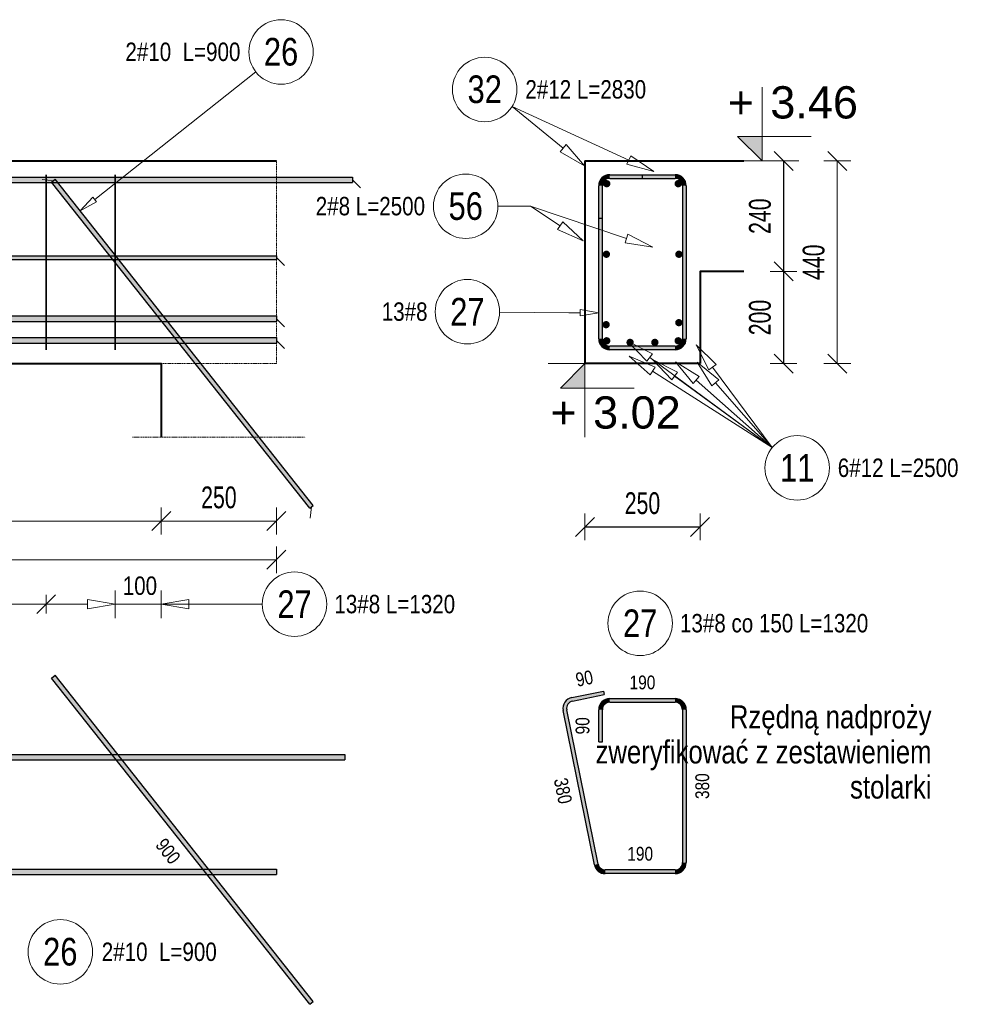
# Model space of a CAD drawing. Extents: x -1906120 to 89837, y -39133 to 303704.
# Tile 33 of 55: x 27879 to 29942, y -2426 to -288. Entities that reach past the tile are written whole.
import ezdxf
from ezdxf.enums import TextEntityAlignment as Align

# ---------------------------------------------------------------- set-up
doc = ezdxf.new("R2010")
doc.units = 0
doc.header["$LTSCALE"] = 10
doc.header["$MEASUREMENT"] = 0
doc.linetypes.add('HIDDEN', pattern=[0.375, 0.25, -0.125])
for name, color, linetype, lineweight in [('P-Linia4', 253, 'Continuous', 5), ('P-Opis', 1, 'Continuous', 18), ('P-Przerywana', 13, 'HIDDEN', 9), ('P-Wymiar', 254, 'Continuous', 9), ('RCAD_deskowanie', 3, 'Continuous', 40)]:
    doc.layers.add(name, color=color, linetype=linetype, lineweight=lineweight)
for name, color, linetype in [('RCAD_kształt pręta', 7, 'Continuous'), ('RCAD_opis kształtu pręta', 7, 'Continuous'), ('RCAD_opis rozkładu', 7, 'Continuous'), ('RCAD_pręt wyrzucony', 130, 'Continuous'), ('RCAD_pręty punktowe', 7, 'Continuous'), ('RCAD_rozkład pręta', 7, 'Continuous'), ('RCAD_symbole graficzne', 7, 'Continuous')]:
    doc.layers.add(name, color=color, linetype=linetype)
doc.styles.add('_Fd Opis', font='arial.ttf')
doc.styles.add('ROMANS', font='arial.ttf', dxfattribs={"width": 0.7})
doc.styles.add('style1', font='arial.ttf', dxfattribs={"width": 0.8})
doc.dimstyles.new('A25', dxfattribs={"dimscale": 27, "dimtxt": 1.75, "dimasz": 0.06, "dimexe": 0, "dimexo": 0, "dimgap": 1, "dimtad": 1, "dimdec": 4, "dimrnd": 0.1, "dimdsep": 46, "dimtxsty": 'ROMANS', "dimblk": '[[[[[[[[', "dimcen": 2, "dimdle": 2, "dimse1": 1, "dimse2": 1, "dimclrd": 256, "dimclrt": 1, "dimadec": 0, "dimazin": 0, "dimtfac": 1, "dimtdec": 4, "dimtix": 1, "dimtmove": 2, "dimatfit": 3, "dimldrblk": '[[[[[[[[', "dimfxl": 0, "dimtvp": 0.6, "dimtolj": 1, "dimlwd": -1, "dimarcsym": 0})

# ---------------------------------------------------------------- blocks, each defined once
blk = doc.blocks.new('[[[[[[[[')
at = {"layer": 'P-Wymiar'}
for p, q in [((1.818989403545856e-12, 18.00000000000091), (1.818989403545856e-12, -18.00000000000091)), ((-12.72792206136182, -12.72792206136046), (12.72792206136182, 12.72792206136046)), ((0, 0), (-4.628327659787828, 0))]:
    blk.add_line(p, q, dxfattribs=at)
blk = doc.blocks.new('*D149')
at = {"layer": 'Defpoints', "color": 0, "transparency": 16777216}
for p in [(28187.07482201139, -1155.622138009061), (28437.07482201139, -1155.622138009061), (28437.07482201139, -1376.956530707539)]:
    blk.add_point(p, dxfattribs=at)
at = {"layer": 'P-Wymiar', "transparency": 16777216}
blk.add_line((28188.69482201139, -1376.956530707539), (28435.45482201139, -1376.956530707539), dxfattribs=at)
at = {"layer": 'P-Wymiar', "transparency": 16777216, "xscale": 1.62, "yscale": 1.62, "zscale": 1.62, "rotation": 180}
blk.add_blockref('[[[[[[[[', (28187.07482201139, -1376.956530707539), dxfattribs=at)
at = {"layer": 'P-Wymiar', "transparency": 16777216, "xscale": 1.62, "yscale": 1.62, "zscale": 1.62}
blk.add_blockref('[[[[[[[[', (28437.07482201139, -1376.956530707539), dxfattribs=at)
at = {"layer": 'P-Wymiar', "color": 1, "transparency": 16777216, "insert": (28312.07482201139, -1325.831957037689), "char_height": 47.25, "attachment_point": 5, "style": 'ROMANS'}
blk.add_mtext('\\A1;250', dxfattribs=at)
blk = doc.blocks.new('*D151')
at = {"layer": 'Defpoints', "color": 0, "transparency": 16777216}
for p in [(29356.90753734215, -595.0388040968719), (29367.95364629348, -1035.038804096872), (29654.92634126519, -1035.038804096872)]:
    blk.add_point(p, dxfattribs=at)
at = {"layer": 'P-Wymiar', "transparency": 16777216}
blk.add_line((29654.92634126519, -596.658804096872), (29654.92634126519, -1033.418804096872), dxfattribs=at)
at = {"layer": 'P-Wymiar', "transparency": 16777216, "xscale": 1.62, "yscale": 1.62, "zscale": 1.62}
for p, rotation in [((29654.92634126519, -595.038804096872), 90), ((29654.92634126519, -1035.038804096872), 270)]:
    blk.add_blockref('[[[[[[[[', p, dxfattribs=dict(at, rotation=rotation))
at = {"layer": 'P-Wymiar', "color": 1, "transparency": 16777216, "insert": (29603.80176759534, -815.0388040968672), "char_height": 47.25, "attachment_point": 5, "rotation": 90, "style": 'ROMANS'}
blk.add_mtext('\\A1;440', dxfattribs=at)
blk = doc.blocks.new('*D152')
at = {"layer": 'Defpoints', "color": 0, "transparency": 16777216}
for p in [(26187.07482201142, -798.8217821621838), (28187.07482201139, -798.8217821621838), (28187.07482201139, -1376.956530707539)]:
    blk.add_point(p, dxfattribs=at)
at = {"layer": 'P-Wymiar', "transparency": 16777216}
blk.add_line((26188.69482201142, -1376.956530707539), (28185.45482201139, -1376.956530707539), dxfattribs=at)
at = {"layer": 'P-Wymiar', "transparency": 16777216, "xscale": 1.62, "yscale": 1.62, "zscale": 1.62, "rotation": 180}
blk.add_blockref('[[[[[[[[', (26187.07482201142, -1376.956530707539), dxfattribs=at)
at = {"layer": 'P-Wymiar', "transparency": 16777216, "xscale": 1.62, "yscale": 1.62, "zscale": 1.62}
blk.add_blockref('[[[[[[[[', (28187.07482201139, -1376.956530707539), dxfattribs=at)
at = {"layer": 'P-Wymiar', "color": 1, "transparency": 16777216, "insert": (27187.0748220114, -1325.831957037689), "char_height": 47.25, "attachment_point": 5, "style": 'ROMANS'}
blk.add_mtext('\\A1;2000', dxfattribs=at)
blk = doc.blocks.new('*D153')
at = {"layer": 'Defpoints', "color": 0, "transparency": 16777216}
for p in [(25937.07482201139, -958.8217821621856), (28437.07482201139, -958.8217821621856), (25937.07482201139, -1461.004871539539)]:
    blk.add_point(p, dxfattribs=at)
at = {"layer": 'P-Wymiar', "transparency": 16777216}
blk.add_line((28435.45482201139, -1461.004871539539), (25938.69482201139, -1461.004871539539), dxfattribs=at)
at = {"layer": 'P-Wymiar', "transparency": 16777216, "xscale": 1.62, "yscale": 1.62, "zscale": 1.62, "rotation": 180}
blk.add_blockref('[[[[[[[[', (25937.07482201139, -1461.004871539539), dxfattribs=at)
at = {"layer": 'P-Wymiar', "transparency": 16777216, "xscale": 1.62, "yscale": 1.62, "zscale": 1.62}
blk.add_blockref('[[[[[[[[', (28437.07482201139, -1461.004871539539), dxfattribs=at)
at = {"layer": 'P-Wymiar', "color": 1, "transparency": 16777216, "insert": (27187.07482201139, -1409.880297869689), "char_height": 47.25, "attachment_point": 5, "style": 'ROMANS'}
blk.add_mtext('\\A1;2500', dxfattribs=at)
blk = doc.blocks.new('*D154')
at = {"transparency": 16777216}
blk.add_line((29538.28148979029, -596.6588040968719), (29538.28148979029, -833.4188040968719), dxfattribs=at)
at = {"layer": 'Defpoints', "color": 0, "transparency": 16777216}
for p in [(29451.98845053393, -595.0388040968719), (29451.98845053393, -835.0388040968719), (29538.28148979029, -835.0388040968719)]:
    blk.add_point(p, dxfattribs=at)
at = {"transparency": 16777216, "xscale": 1.62, "yscale": 1.62, "zscale": 1.62}
for p, rotation in [((29538.28148979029, -595.0388040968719), 90), ((29538.28148979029, -835.0388040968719), 270)]:
    blk.add_blockref('[[[[[[[[', p, dxfattribs=dict(at, rotation=rotation))
at = {"color": 1, "transparency": 16777216, "insert": (29487.15691612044, -715.0388040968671), "char_height": 47.25, "attachment_point": 5, "rotation": 90, "style": 'ROMANS'}
blk.add_mtext('\\A1;240', dxfattribs=at)
blk = doc.blocks.new('*D155')
at = {"transparency": 16777216}
blk.add_line((29538.28148979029, -836.6588040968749), (29538.28148979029, -1033.418804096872), dxfattribs=at)
at = {"layer": 'Defpoints', "color": 0, "transparency": 16777216}
for p in [(29538.28148979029, -835.0388040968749), (29356.90753734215, -1035.038804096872), (29538.28148979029, -1035.038804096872)]:
    blk.add_point(p, dxfattribs=at)
at = {"transparency": 16777216, "xscale": 1.62, "yscale": 1.62, "zscale": 1.62}
for p, rotation in [((29538.28148979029, -835.0388040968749), 90), ((29538.28148979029, -1035.038804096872), 270)]:
    blk.add_blockref('[[[[[[[[', p, dxfattribs=dict(at, rotation=rotation))
at = {"color": 1, "transparency": 16777216, "insert": (29487.15691612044, -935.0388040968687), "char_height": 47.25, "attachment_point": 5, "rotation": 90, "style": 'ROMANS'}
blk.add_mtext('\\A1;200', dxfattribs=at)
blk = doc.blocks.new('*D156')
at = {"transparency": 16777216}
blk.add_line((29108.52753734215, -1389.554841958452), (29355.28753734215, -1389.554841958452), dxfattribs=at)
at = {"layer": 'Defpoints', "color": 0, "transparency": 16777216}
for p in [(29106.90753734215, -1035.038804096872), (29356.90753734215, -1035.038804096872), (29356.90753734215, -1389.554841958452)]:
    blk.add_point(p, dxfattribs=at)
at = {"transparency": 16777216, "xscale": 1.62, "yscale": 1.62, "zscale": 1.62, "rotation": 180}
blk.add_blockref('[[[[[[[[', (29106.90753734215, -1389.554841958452), dxfattribs=at)
at = {"transparency": 16777216, "xscale": 1.62, "yscale": 1.62, "zscale": 1.62}
blk.add_blockref('[[[[[[[[', (29356.90753734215, -1389.554841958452), dxfattribs=at)
at = {"color": 1, "transparency": 16777216, "insert": (29231.90753734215, -1338.430268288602), "char_height": 47.25, "attachment_point": 5, "style": 'ROMANS'}
blk.add_mtext('\\A1;250', dxfattribs=at)

msp = doc.modelspace()

# ---------------------------------------------------------------- hatches: boundary and pattern name
h = msp.add_hatch(color=1)
edge = h.paths.add_edge_path(flags=0)
edge.add_arc((29310.90753734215, -946.2194347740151), 8, 0, 360, ccw=False)
h = msp.add_hatch(color=1)
edge = h.paths.add_edge_path(flags=0)
edge.add_arc((29152.90753734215, -950.5841447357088), 8, 0, 360, ccw=False)
h = msp.add_hatch(color=1)
edge = h.paths.add_edge_path(flags=0)
edge.add_arc((29154.30485242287, -985.5559438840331), 8, 0, 360, ccw=False)
h = msp.add_hatch(color=1)
edge = h.paths.add_edge_path(flags=0)
edge.add_arc((29205.0048829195, -989.038804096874), 8, 0, 360, ccw=False)
h = msp.add_hatch(color=1)
edge = h.paths.add_edge_path(flags=0)
edge.add_arc((29258.81019176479, -989.03880409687), 8, 0, 360, ccw=False)
h = msp.add_hatch(color=1)
edge = h.paths.add_edge_path(flags=0)
edge.add_arc((29309.51022226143, -985.5559438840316), 8, 0, 360, ccw=False)
at = {"layer": 'RCAD_kształt pręta'}
for points in [[(25772.07482200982, -642.0388040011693), (25772.07482201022, -630.0388040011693), (28602.07482201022, -630.0388040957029), (28602.07482200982, -642.0388040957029)], [(28517.09705694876, -1343.109081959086), (28509.25537387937, -1349.314563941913), (27948.8301052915, -641.1218155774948), (27956.67178836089, -634.916333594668)], [(29160.90753734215, -633.0388040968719), (29160.90753734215, -625.0388040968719), (29302.90753734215, -625.0388040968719), (29302.90753734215, -633.0388040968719)], [(29160.90753734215, -633.0388040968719), (29160.90753734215, -625.0388040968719), (29230.90753734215, -625.0388040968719), (29230.90753734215, -633.0388040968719)], [(29144.90753734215, -719.0388040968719), (29136.90753734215, -719.0388040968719), (29136.90753734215, -649.0388040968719), (29144.90753734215, -649.0388040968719)], [(29144.90753734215, -981.0388040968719), (29136.90753734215, -981.0388040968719), (29136.90753734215, -649.0388040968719), (29144.90753734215, -649.0388040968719)], [(29318.90753734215, -649.0388040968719), (29326.90753734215, -649.0388040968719), (29326.90753734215, -981.0388040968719), (29318.90753734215, -981.0388040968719)], [(25937.07482201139, -808.9171736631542), (25937.07482201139, -800.9171736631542), (28437.07482201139, -800.9171736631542), (28437.07482201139, -808.9171736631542)], [(25937.07482201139, -943.7209612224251), (25937.07482201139, -931.7209612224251), (28437.07482201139, -931.7209612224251), (28437.07482201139, -943.7209612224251)], [(25937.07482201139, -990.777947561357), (25937.07482201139, -978.777947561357), (28437.07482201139, -978.777947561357), (28437.07482201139, -990.777947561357)], [(29302.90753734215, -997.0388040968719), (29302.90753734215, -1005.038804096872), (29160.90753734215, -1005.038804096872), (29160.90753734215, -997.0388040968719)]]:
    msp.add_hatch(color=4, dxfattribs=at).paths.add_polyline_path(points, flags=0)
h = msp.add_hatch(color=4, dxfattribs=at)
edge = h.paths.add_edge_path(flags=0)
edge.add_line((29160.90753734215, -625.0388040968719), (29160.90753734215, -633.0388040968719))
edge.add_arc((29160.90753734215, -649.0388040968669), 15.999999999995, 89.99999999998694, 180.0000000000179)
edge.add_line((29144.90753734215, -649.0388040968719), (29136.90753734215, -649.0388040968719))
edge.add_arc((29160.90753734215, -649.0388040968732), 24.00000000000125, 450, 539.999999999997, ccw=False)
h = msp.add_hatch(color=4, dxfattribs=at)
edge = h.paths.add_edge_path(flags=0)
edge.add_line((29160.90753734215, -625.0388040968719), (29160.90753734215, -633.0388040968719))
edge.add_arc((29160.90753734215, -649.0388040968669), 15.999999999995, 89.99999999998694, 180.0000000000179)
edge.add_line((29144.90753734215, -649.0388040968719), (29136.90753734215, -649.0388040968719))
edge.add_arc((29160.90753734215, -649.0388040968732), 24.00000000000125, 450, 539.999999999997, ccw=False)
h = msp.add_hatch(color=4, dxfattribs=at)
edge = h.paths.add_edge_path(flags=0)
edge.add_line((29326.90753734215, -649.0388040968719), (29318.90753734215, -649.0388040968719))
edge.add_arc((29302.90753734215, -649.0388040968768), 16, -1.75057729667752e-11, 89.99999999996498)
edge.add_line((29302.90753734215, -633.0388040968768), (29302.90753734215, -625.038804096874))
edge.add_arc((29302.90753734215, -649.038804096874), 24, 359.9999999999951, 449.9999999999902, ccw=False)
h = msp.add_hatch(color=4, dxfattribs=at)
edge = h.paths.add_edge_path(flags=0)
edge.add_line((29136.90753734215, -981.0388040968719), (29144.90753734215, -981.0388040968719))
edge.add_arc((29160.90753734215, -981.038804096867), 16, 179.9999999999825, 269.999999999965)
edge.add_line((29160.90753734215, -997.038804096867), (29160.90753734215, -1005.03880409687))
edge.add_arc((29160.90753734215, -981.0388040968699), 24, 539.9999999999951, 629.9999999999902, ccw=False)
h = msp.add_hatch(color=4, dxfattribs=at)
edge = h.paths.add_edge_path(flags=0)
edge.add_line((29302.90753734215, -1005.038804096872), (29302.90753734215, -997.0388040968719))
edge.add_arc((29302.90753734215, -981.0388040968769), 15.999999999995, -90.00000000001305, 1.788743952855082e-11)
edge.add_line((29318.90753734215, -981.0388040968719), (29326.90753734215, -981.0388040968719))
edge.add_arc((29302.90753734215, -981.0388040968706), 24.00000000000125, 270, 359.99999999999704, ccw=False)
at = {"layer": 'RCAD_pręt wyrzucony'}
for points in [[(28517.09705694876, -2419.91740417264), (28509.25537387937, -2426.122886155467), (27948.8301052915, -1717.930137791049), (27956.67178836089, -1711.724655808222)], [(29079.96606156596, -1767.770038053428), (29078.3767069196, -1759.929505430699), (29146.98136736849, -1746.022652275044), (29148.57072201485, -1753.863184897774)], [(29160.90753734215, -1770.48494620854), (29160.90753734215, -1762.48494620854), (29302.90753734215, -1762.48494620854), (29302.90753734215, -1770.48494620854)], [(29135.37842780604, -2121.663655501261), (29127.53789518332, -2123.253010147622), (29059.62317299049, -1788.219167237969), (29067.46370561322, -1786.629812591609)], [(29144.90753734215, -1856.48494620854), (29136.90753734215, -1856.48494620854), (29136.90753734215, -1786.48494620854), (29144.90753734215, -1786.48494620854)], [(29318.90753734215, -1786.48494620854), (29326.90753734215, -1786.48494620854), (29326.90753734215, -2118.48494620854), (29318.90753734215, -2118.48494620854)], [(25755.92399044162, -1895.618155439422), (25755.92399044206, -1883.618155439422), (28585.92399044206, -1883.618155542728), (28585.92399044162, -1895.618155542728)], [(25937.07482201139, -2144.600877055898), (25937.07482201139, -2132.600877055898), (28437.07482201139, -2132.600877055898), (28437.07482201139, -2144.600877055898)], [(29302.90753734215, -2134.48494620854), (29302.90753734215, -2142.48494620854), (29151.0594930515, -2142.48494620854), (29151.0594930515, -2134.48494620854)]]:
    msp.add_hatch(color=4, dxfattribs=at).paths.add_polyline_path(points, flags=0)
h = msp.add_hatch(color=4, dxfattribs=at)
edge = h.paths.add_edge_path(flags=0)
edge.add_line((29078.3767069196, -1759.929505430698), (29079.96606156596, -1767.770038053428))
edge.add_arc((29083.14477085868, -1783.451103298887), 15.99999999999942, 101.4591559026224, 191.4591559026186)
edge.add_line((29067.46370561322, -1786.629812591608), (29059.6231729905, -1788.219167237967))
edge.add_arc((29083.14477085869, -1783.451103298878), 23.99999999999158, 461.4591559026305, 551.4591559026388, ccw=False)
h = msp.add_hatch(color=4, dxfattribs=at)
edge = h.paths.add_edge_path(flags=0)
edge.add_line((29160.90753734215, -1762.48494620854), (29160.90753734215, -1770.48494620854))
edge.add_arc((29160.90753734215, -1786.484946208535), 15.999999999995, 89.99999999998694, 180.0000000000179)
edge.add_line((29144.90753734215, -1786.48494620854), (29136.90753734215, -1786.48494620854))
edge.add_arc((29160.90753734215, -1786.484946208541), 24.00000000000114, 450, 539.9999999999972, ccw=False)
h = msp.add_hatch(color=4, dxfattribs=at)
edge = h.paths.add_edge_path(flags=0)
edge.add_line((29326.90753734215, -1786.48494620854), (29318.90753734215, -1786.48494620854))
edge.add_arc((29302.90753734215, -1786.484946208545), 16, -1.628443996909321e-11, 89.99999999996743)
edge.add_line((29302.90753734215, -1770.484946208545), (29302.90753734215, -1762.484946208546))
edge.add_arc((29302.90753734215, -1786.484946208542), 23.99999999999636, 359.9999999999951, 449.9999999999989, ccw=False)
h = msp.add_hatch(color=4, dxfattribs=at)
edge = h.paths.add_edge_path(flags=0)
edge.add_line((29127.53789518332, -2123.253010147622), (29135.37842780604, -2121.663655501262))
edge.add_arc((29151.05949305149, -2118.484946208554), 15.99999999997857, -168.540844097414, -89.99999999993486)
edge.add_line((29151.0594930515, -2134.484946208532), (29151.0594930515, -2142.484946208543))
edge.add_arc((29151.0594930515, -2118.484946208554), 23.99999999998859, 191.4591559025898, 270.00000000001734, ccw=False)
h = msp.add_hatch(color=4, dxfattribs=at)
edge = h.paths.add_edge_path(flags=0)
edge.add_line((29302.90753734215, -2142.48494620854), (29302.90753734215, -2134.48494620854))
edge.add_arc((29302.90753734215, -2118.484946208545), 15.999999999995, -90.00000000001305, 1.788743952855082e-11)
edge.add_line((29318.90753734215, -2118.48494620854), (29326.90753734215, -2118.48494620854))
edge.add_arc((29302.90753734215, -2118.484946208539), 24.00000000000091, 270, 359.99999999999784, ccw=False)
at = {"layer": 'RCAD_pręty punktowe'}
h = msp.add_hatch(color=1, dxfattribs=at)
edge = h.paths.add_edge_path(flags=0)
edge.add_arc((29154.30485242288, -644.521664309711), 8, 0, 360, ccw=False)
h = msp.add_hatch(color=1, dxfattribs=at)
edge = h.paths.add_edge_path(flags=0)
edge.add_arc((29309.51022226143, -644.5216643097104), 8, 0, 360, ccw=False)
h = msp.add_hatch(color=1, dxfattribs=at)
edge = h.paths.add_edge_path(flags=0)
edge.add_arc((29153.54449011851, -797.744020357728), 8, 0, 360, ccw=False)
h = msp.add_hatch(color=1, dxfattribs=at)
edge = h.paths.add_edge_path(flags=0)
edge.add_arc((29311.05232586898, -797.744020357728), 8, 0, 360, ccw=False)
at = {"layer": 'RCAD_symbole graficzne'}
for points in [[(29438.42466634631, -541.7054711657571), (29491.75799967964, -595.0388044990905), (29491.75799967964, -541.7054711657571)], [(29053.57420400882, -1088.372137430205), (29106.90753734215, -1035.038804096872), (29106.90753734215, -1088.372137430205)]]:
    msp.add_hatch(color=1, dxfattribs=at).paths.add_polyline_path(points, flags=0)

# ---------------------------------------------------------------- linework, layer by layer
at = {"layer": 'P-Linia4'}
msp.add_lwpolyline([(28187.07482201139, -1195.038804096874), (28187.07482201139, -1035.038804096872)], dxfattribs=at)
at = {"layer": 'P-Przerywana', "lineweight": 5}
for points in [[(28437.07482201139, -1035.038804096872), (28437.07482201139, -595.0388040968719)], [(28187.07482201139, -1035.038804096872), (28437.07482201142, -1035.038804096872)]]:
    msp.add_lwpolyline(points, dxfattribs=at)
at = {"layer": 'P-Przerywana'}
msp.add_lwpolyline([(28124.39920696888, -1195.054526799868), (28499.7504370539, -1195.054526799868)], dxfattribs=at)
at = {"layer": 'RCAD_deskowanie'}
for points in [[(25937.07482201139, -595.0388040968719), (28437.07482201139, -595.0388040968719)], [(29106.90753734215, -595.0388040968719), (29451.98845053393, -595.0388040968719)], [(29106.90753734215, -595.0388040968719), (29106.90753734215, -1035.038804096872)], [(29451.98845053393, -835.0388040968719), (29356.90753734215, -835.0388040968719), (29356.90753734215, -1035.038804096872)], [(26187.07482201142, -1195.054526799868), (26187.07482201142, -1035.038804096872), (28187.07482201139, -1035.038804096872), (28187.07482201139, -1195.054526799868)], [(29356.90753734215, -1035.038804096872), (29106.90753734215, -1035.038804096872)]]:
    msp.add_lwpolyline(points, dxfattribs=at)
at = {"layer": 'RCAD_kształt pręta', "color": 4}
for p, q in [((25772.07482201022, -630.0388040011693), (28602.07482201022, -630.0388040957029)), ((27948.8301052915, -641.1218155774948), (27956.67178836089, -634.916333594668)), ((28509.25537387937, -1349.314563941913), (27948.8301052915, -641.1218155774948)), ((28517.09705694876, -1343.109081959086), (27956.67178836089, -634.916333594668)), ((28602.07482201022, -630.0388040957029), (28602.07482200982, -642.0388040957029)), ((29160.90753734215, -625.0388040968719), (29302.90753734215, -625.0388040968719)), ((29160.90753734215, -625.0388040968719), (29230.90753734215, -625.0388040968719)), ((29160.90753734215, -633.0388040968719), (29302.90753734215, -633.0388040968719)), ((29160.90753734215, -633.0388040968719), (29230.90753734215, -633.0388040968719)), ((29230.90753734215, -625.0388040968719), (29230.90753734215, -633.0388040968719)), ((25772.07482200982, -642.0388040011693), (28602.07482200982, -642.0388040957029)), ((29136.90753734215, -719.0388040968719), (29136.90753734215, -649.0388040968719)), ((29136.90753734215, -981.0388040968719), (29136.90753734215, -649.0388040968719)), ((29144.90753734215, -719.0388040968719), (29144.90753734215, -649.0388040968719)), ((29144.90753734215, -981.0388040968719), (29144.90753734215, -649.0388040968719)), ((29318.90753734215, -649.0388040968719), (29318.90753734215, -981.0388040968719)), ((29326.90753734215, -649.0388040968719), (29326.90753734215, -981.0388040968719)), ((29136.90753734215, -719.0388040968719), (29144.90753734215, -719.0388040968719)), ((25937.07482201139, -800.9171736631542), (28437.07482201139, -800.9171736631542)), ((25937.07482201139, -808.9171736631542), (28437.07482201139, -808.9171736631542)), ((28437.07482201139, -800.9171736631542), (28437.07482201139, -808.9171736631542)), ((25937.07482201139, -931.7209612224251), (28437.07482201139, -931.7209612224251)), ((28437.07482201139, -931.7209612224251), (28437.07482201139, -943.7209612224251)), ((25937.07482201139, -943.7209612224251), (28437.07482201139, -943.7209612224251)), ((25937.07482201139, -978.777947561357), (28437.07482201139, -978.777947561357)), ((28437.07482201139, -978.777947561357), (28437.07482201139, -990.777947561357)), ((25937.07482201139, -990.777947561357), (28437.07482201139, -990.777947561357)), ((29302.90753734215, -997.0388040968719), (29160.90753734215, -997.0388040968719)), ((29302.90753734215, -1005.038804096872), (29160.90753734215, -1005.038804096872)), ((28509.25537387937, -1349.314563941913), (28517.09705694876, -1343.109081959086))]:
    msp.add_line(p, q, dxfattribs=at)
at = {"layer": 'RCAD_kształt pręta', "color": 2, "lineweight": 5}
for p, q in [((27952.7509468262, -638.0190745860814), (27928.16840798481, -635.1557226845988)), ((28602.07482201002, -636.0388040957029), (28619.57482200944, -653.5388040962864)), ((28437.07482201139, -804.9171736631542), (28454.57482201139, -822.4171736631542)), ((28437.07482201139, -937.7209612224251), (28454.57482201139, -955.2209612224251)), ((28437.07482201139, -984.777947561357), (28454.57482201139, -1002.277947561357)), ((28513.17621541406, -1346.211822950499), (28510.31286351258, -1370.794361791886))]:
    msp.add_line(p, q, dxfattribs=at)
at = {"layer": 'RCAD_kształt pręta', "color": 4}
for centre, radius, start, end in [((29160.90753734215, -649.0388040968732), 24.00000000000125, 90, 179.999999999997), ((29160.90753734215, -649.0388040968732), 24.00000000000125, 90, 179.999999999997), ((29160.90753734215, -649.0388040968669), 15.999999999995, 89.99999999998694, 180.0000000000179), ((29160.90753734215, -649.0388040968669), 15.999999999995, 89.99999999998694, 180.0000000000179), ((29302.90753734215, -649.038804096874), 24, 359.9999999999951, 89.99999999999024), ((29302.90753734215, -649.0388040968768), 16, 359.9999999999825, 89.99999999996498), ((29160.90753734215, -981.0388040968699), 24, 179.9999999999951, 269.9999999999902), ((29160.90753734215, -981.038804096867), 16, 179.9999999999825, 269.999999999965), ((29302.90753734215, -981.0388040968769), 15.999999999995, 269.999999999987, 1.788743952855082e-11), ((29302.90753734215, -981.0388040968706), 24.00000000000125, 270, 359.999999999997)]:
    msp.add_arc(centre, radius, start, end, dxfattribs=at)
at = {"layer": 'RCAD_opis kształtu pręta', "color": 8, "lineweight": 0}
for p, q in [((28392.24582347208, -401.8839820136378), (28042.37254066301, -678.7546912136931)), ((28011.00580838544, -703.5766191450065), (28038.23555267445, -673.526902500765)), ((28046.50952865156, -683.9824799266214), (28011.00580838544, -703.5766191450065)), ((28046.50952865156, -683.9824799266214), (28038.23555267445, -673.526902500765)), ((29096.90753734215, -917.9785864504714), (29136.90753734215, -924.645253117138)), ((29096.90753734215, -917.9785864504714), (29096.90753734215, -931.3119197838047)), ((29071.90753734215, -924.645253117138), (28921.74944868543, -923.1800111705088)), ((29071.90753734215, -924.645253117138), (29096.90753734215, -924.645253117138)), ((29136.90753734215, -924.645253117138), (29096.90753734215, -931.3119197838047))]:
    msp.add_line(p, q, dxfattribs=at)
for centre in [(28447.13760495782, -358.4456081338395), (28851.75278109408, -922.4969840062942)]:
    msp.add_circle(centre, 70, dxfattribs=at)
at = {"layer": 'RCAD_opis rozkładu', "color": 8, "lineweight": 0}
for p, q in [((28948.73444377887, -476.974445), (29059.6843058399, -567.5201032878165)), ((28948.73444377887, -476.974445), (29202.10799442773, -593.3177829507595)), ((29066.00699551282, -559.7726136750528), (29053.36161616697, -575.2675929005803)), ((29106.16924351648, -605.4562413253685), (29053.36161616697, -575.2675929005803)), ((29066.00699551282, -559.7726136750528), (29106.16924351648, -605.4562413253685)), ((29206.28087746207, -584.2300413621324), (29197.93511139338, -602.4055245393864)), ((29206.28087746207, -584.2300413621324), (29256.63444395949, -618.35508115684)), ((29256.63444395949, -618.35508115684), (29197.93511139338, -602.4055245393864)), ((28988.717725, -693.488977), (28918.058913, -693.488977)), ((28988.717725, -693.488977), (29053.24316588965, -735.8680432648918)), ((28988.717725, -693.488977), (29197.29639736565, -763.5394560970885)), ((29058.73283064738, -727.5095995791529), (29047.75350113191, -744.2264869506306)), ((29103.39382800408, -768.8060318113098), (29047.75350113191, -744.2264869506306)), ((29058.73283064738, -727.5095995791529), (29103.39382800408, -768.8060318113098)), ((29200.48011105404, -754.0597953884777), (29194.11268367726, -773.0191168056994)), ((29200.48011105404, -754.0597953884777), (29254.17436161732, -782.6417382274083)), ((29254.17436161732, -782.6417382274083), (29194.11268367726, -773.0191168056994)), ((29241.62407554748, -1029.770694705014), (29199.22967562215, -986.150574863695)), ((29199.22967562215, -986.150574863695), (29253.47955225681, -1013.663315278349)), ((29376.21856679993, -1048.648500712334), (29348.58318228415, -994.4609973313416)), ((29348.58318228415, -994.4609973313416), (29392.29908765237, -1036.756619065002)), ((29248.3599149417, -1059.763355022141), (29203.20095075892, -1019.012061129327)), ((29203.20095075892, -1019.012061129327), (29259.13552570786, -1042.91443183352)), ((29241.62407554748, -1029.770694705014), (29253.47955225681, -1013.663315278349)), ((29513.49397877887, -1217.457793), (29247.55181390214, -1021.717004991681)), ((29248.3599149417, -1059.763355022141), (29259.13552570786, -1042.91443183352)), ((29295.82758762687, -1070.103564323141), (29253.37469878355, -1026.540366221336)), ((29253.37469878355, -1026.540366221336), (29307.66144166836, -1053.980292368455)), ((29341.84928368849, -1078.24264124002), (29303.65183067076, -1030.903919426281)), ((29303.65183067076, -1030.903919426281), (29355.13765546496, -1063.295428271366)), ((29382.75236643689, -1083.50806188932), (29350.71622487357, -1031.800367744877)), ((29350.71622487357, -1031.800367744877), (29397.7907460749, -1070.322951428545)), ((29376.21856679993, -1048.648500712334), (29392.29908765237, -1036.756619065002)), ((29513.49397877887, -1217.457793), (29384.25882722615, -1042.702559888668)), ((29513.49397877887, -1217.457793), (29253.74772032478, -1051.33889342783)), ((29295.82758762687, -1070.103564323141), (29307.66144166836, -1053.980292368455)), ((29513.49397877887, -1217.457793), (29301.74451464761, -1062.041928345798)), ((29341.84928368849, -1078.24264124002), (29355.13765546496, -1063.295428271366)), ((29513.49397877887, -1217.457793), (29348.49346957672, -1070.769034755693)), ((29382.75236643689, -1083.50806188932), (29397.7907460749, -1070.322951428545)), ((29513.49397877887, -1217.457793), (29390.2715562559, -1076.915506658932)), ((27917.0748220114, -1577.437281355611), (27957.0748220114, -1537.437281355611)), ((27937.0748220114, -1577.437281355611), (27937.0748220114, -1537.437281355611)), ((28087.0748220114, -1587.437281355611), (28087.0748220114, -1527.437281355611)), ((28187.07482201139, -1587.437281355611), (28187.07482201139, -1527.437281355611)), ((27787.0748220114, -1557.437281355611), (27937.0748220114, -1557.437281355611)), ((27937.0748220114, -1557.437281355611), (28027.0748220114, -1557.437281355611)), ((28027.0748220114, -1547.437281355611), (28087.0748220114, -1557.437281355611)), ((28027.0748220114, -1547.437281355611), (28027.0748220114, -1567.437281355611)), ((28087.0748220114, -1557.437281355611), (28027.0748220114, -1567.437281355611)), ((28087.0748220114, -1557.437281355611), (28187.07482201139, -1557.437281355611)), ((28187.07482201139, -1557.437281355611), (28247.07482201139, -1547.437281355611)), ((28406.32545077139, -1557.437281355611), (28187.07482201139, -1557.437281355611)), ((28247.07482201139, -1567.437281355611), (28187.07482201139, -1557.437281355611)), ((28247.07482201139, -1567.437281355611), (28247.07482201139, -1547.437281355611)), ((28307.07482201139, -1557.437281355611), (28247.07482201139, -1557.437281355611))]:
    msp.add_line(p, q, dxfattribs=at)
for centre in [(28889.33266091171, -439.9416461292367), (28848.058913, -693.488977), (29567.89733572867, -1261.506342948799), (28476.32545077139, -1557.437281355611)]:
    msp.add_circle(centre, 70, dxfattribs=at)
at = {"layer": 'RCAD_pręt wyrzucony', "color": 4}
for p, q in [((27948.8301052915, -1717.930137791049), (27956.67178836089, -1711.724655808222)), ((28509.25537387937, -2426.122886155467), (27948.8301052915, -1717.930137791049)), ((28517.09705694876, -2419.91740417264), (27956.67178836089, -1711.724655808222)), ((29078.3767069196, -1759.929505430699), (29146.98136736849, -1746.022652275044)), ((29146.98136736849, -1746.022652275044), (29148.57072201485, -1753.863184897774)), ((29079.96606156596, -1767.770038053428), (29148.57072201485, -1753.863184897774)), ((29160.90753734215, -1762.48494620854), (29302.90753734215, -1762.48494620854)), ((29160.90753734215, -1770.48494620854), (29302.90753734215, -1770.48494620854)), ((29127.53789518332, -2123.253010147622), (29059.62317299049, -1788.219167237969)), ((29135.37842780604, -2121.663655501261), (29067.46370561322, -1786.629812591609)), ((29136.90753734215, -1856.48494620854), (29136.90753734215, -1786.48494620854)), ((29144.90753734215, -1856.48494620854), (29144.90753734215, -1786.48494620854)), ((29318.90753734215, -1786.48494620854), (29318.90753734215, -2118.48494620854)), ((29326.90753734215, -1786.48494620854), (29326.90753734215, -2118.48494620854)), ((29136.90753734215, -1856.48494620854), (29144.90753734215, -1856.48494620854)), ((25755.92399044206, -1883.618155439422), (28585.92399044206, -1883.618155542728)), ((25755.92399044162, -1895.618155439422), (28585.92399044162, -1895.618155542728)), ((28585.92399044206, -1883.618155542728), (28585.92399044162, -1895.618155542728)), ((25937.07482201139, -2132.600877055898), (28437.07482201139, -2132.600877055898)), ((28437.07482201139, -2132.600877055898), (28437.07482201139, -2144.600877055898)), ((29302.90753734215, -2134.48494620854), (29151.0594930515, -2134.48494620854)), ((25937.07482201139, -2144.600877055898), (28437.07482201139, -2144.600877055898)), ((29302.90753734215, -2142.48494620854), (29151.0594930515, -2142.48494620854)), ((28509.25537387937, -2426.122886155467), (28517.09705694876, -2419.91740417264))]:
    msp.add_line(p, q, dxfattribs=at)
at = {"layer": 'RCAD_pręt wyrzucony', "color": 8, "lineweight": 0}
for centre in [(29226.82411014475, -1598.936779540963), (27967.69788849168, -2312.307443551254)]:
    msp.add_circle(centre, 70, dxfattribs=at)
at = {"layer": 'RCAD_pręt wyrzucony', "color": 4}
for centre, radius, start, end in [((29083.14477085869, -1783.451103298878), 23.99999999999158, 101.4591559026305, 191.4591559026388), ((29083.14477085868, -1783.451103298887), 15.99999999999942, 101.4591559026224, 191.4591559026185), ((29160.90753734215, -1786.484946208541), 24.00000000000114, 89.99999999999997, 179.9999999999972), ((29160.90753734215, -1786.484946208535), 15.999999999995, 89.99999999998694, 180.0000000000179), ((29302.90753734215, -1786.484946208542), 23.99999999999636, 359.9999999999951, 89.99999999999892), ((29302.90753734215, -1786.484946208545), 16, 359.9999999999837, 89.99999999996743), ((29151.0594930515, -2118.484946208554), 23.99999999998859, 191.4591559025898, 270.0000000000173), ((29151.05949305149, -2118.484946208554), 15.99999999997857, 191.459155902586, 270.0000000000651), ((29302.90753734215, -2118.484946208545), 15.999999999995, 269.999999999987, 1.788743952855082e-11), ((29302.90753734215, -2118.484946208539), 24.00000000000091, 270, 359.9999999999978)]:
    msp.add_arc(centre, radius, start, end, dxfattribs=at)
at = {"layer": 'RCAD_rozkład pręta', "color": 7, "linetype": 'ByBlock', "lineweight": 35}
for p, q in [((27937.0748220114, -1005.038804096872), (27937.0748220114, -625.0388040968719)), ((28087.0748220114, -1005.038804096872), (28087.0748220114, -625.0388040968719))]:
    msp.add_line(p, q, dxfattribs=at)
at = {"layer": 'RCAD_symbole graficzne', "color": 1, "lineweight": 0}
for p, q in [((29491.75799967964, -595.0388044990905), (29491.75799967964, -435.0388044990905)), ((29598.42466634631, -541.7054711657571), (29438.42466634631, -541.7054711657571)), ((29438.42466634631, -541.7054711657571), (29491.75799967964, -595.0388044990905)), ((29571.75799967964, -595.0388044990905), (29411.75799967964, -595.0388044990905)), ((29186.90753734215, -1035.038804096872), (29026.90753734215, -1035.038804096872)), ((29053.57420400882, -1088.372137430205), (29106.90753734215, -1035.038804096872)), ((29106.90753734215, -1035.038804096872), (29106.90753734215, -1195.038804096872)), ((29213.57420400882, -1088.372137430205), (29053.57420400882, -1088.372137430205))]:
    msp.add_line(p, q, dxfattribs=at)

# ---------------------------------------------------------------- texts
at = {"layer": 'P-Opis', "insert": (29859.62200410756, -1777.002587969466), "char_height": 50, "attachment_point": 3, "line_spacing_factor": 0.9142857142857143, "style": '_Fd Opis'}
msp.add_mtext('{\\W0.8;Rzędną nadproży \\Pzweryfikować z zestawieniem \\Pstolarki}', dxfattribs=at)
at = {"layer": 'RCAD_opis kształtu pręta', "color": 1, "attachment_point": 5, "style": 'style1'}
for s, insert, char_height in [('26', (28447.13760495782, -358.4456081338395), 60), ('2#10  L=900', (28233.93978776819, -358.4456081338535), 40), ('13#8  ', (28715.44445912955, -922.4969840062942), 40), ('27', (28851.75278109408, -922.4969840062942), 60)]:
    msp.add_mtext(s, dxfattribs=dict(at, insert=insert, char_height=char_height))
at = {"layer": 'RCAD_opis rozkładu', "color": 1, "char_height": 60, "attachment_point": 5, "style": 'style1'}
for s, insert in [('32', (28889.33266091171, -439.9416461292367)), ('56', (28848.058913, -693.488977)), ('11', (29567.89733572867, -1261.506342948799)), ('27', (28476.32545077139, -1557.437281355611))]:
    msp.add_mtext(s, dxfattribs=dict(at, insert=insert))
at = {"layer": 'RCAD_opis rozkładu', "color": 2, "char_height": 40, "style": 'style1'}
for s, insert, attachment_point in [('2#12 L=2830', (29108.75148765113, -439.9416461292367), 5), ('2#8 L=2500', (28641.07119130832, -693.488977), 5), ('6#12 L=2500', (29787.13062358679, -1261.506342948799), 5), ('100', (28103.28491750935, -1537.860200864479), 7), ('13#8 L=1320', (28693.96528706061, -1557.437281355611), 5)]:
    msp.add_mtext(s, dxfattribs=dict(at, insert=insert, attachment_point=attachment_point))
at = {"layer": 'RCAD_pręt wyrzucony', "color": 1, "attachment_point": 5, "style": 'style1'}
for s, insert, char_height in [('27', (29226.82411014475, -1598.936779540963), 60), ('190', (29231.90753734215, -1727.48494620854), 30), ('190', (29226.98351519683, -2099.48494620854), 30), ('26', (27967.69788849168, -2312.307443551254), 60)]:
    msp.add_mtext(s, dxfattribs=dict(at, insert=insert, char_height=char_height))
at = {"layer": 'RCAD_pręt wyrzucony', "color": 2, "char_height": 40, "style": 'style1'}
for s, insert, attachment_point in [('13#8 co 150 L=1320', (29517.78454670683, -1598.936779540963), 5), ('2#10  L=900', (28057.69788849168, -2312.307443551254), 4)]:
    msp.add_mtext(s, dxfattribs=dict(at, insert=insert, attachment_point=attachment_point))
at = {"layer": 'RCAD_pręt wyrzucony', "color": 1, "char_height": 30, "attachment_point": 5, "style": 'style1'}
for s, insert, rotation in [('90', (29105.72561056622, -1718.673748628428), 11.459155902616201), ('90', (29101.90753734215, -1821.48494620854), 90), ('380', (29361.90753734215, -1952.48494620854), 90), ('380', (29059.27820386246, -1962.689515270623), 281.4591559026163), ('900', (28201.59684884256, -2093.745698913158), 308.35617787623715)]:
    msp.add_mtext(s, dxfattribs=dict(at, insert=insert, rotation=rotation))
at = {"layer": 'RCAD_symbole graficzne', "color": 2, "style": 'style1'}
msp.add_text('+', height=70, dxfattribs=at).set_placement((29473.98022190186, -523.9276933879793), align=Align.BOTTOM_RIGHT)
msp.add_text('3.46 ', height=70, dxfattribs=at).set_placement((29509.53577745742, -523.9276933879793), align=Align.BOTTOM_LEFT)
msp.add_text('3.02 ', height=70, dxfattribs=at).set_placement((29124.68531511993, -1106.149915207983), align=Align.TOP_LEFT)
msp.add_text('+', height=70, dxfattribs=at).set_placement((29089.12975956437, -1106.149915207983), align=Align.TOP_RIGHT)

# ---------------------------------------------------------------- dimensions: what is measured, and where the dimension line sits
for base, p1, p2, picture, middle in [((29538.28148979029, -835.0388040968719), (29451.98845053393, -595.0388040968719), (29451.98845053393, -835.0388040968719), '*D154', (29487.15691612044, -715.0388040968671)), ((29538.28148979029, -1035.038804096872), (29538.28148979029, -835.0388040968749), (29356.90753734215, -1035.038804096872), '*D155', (29487.15691612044, -935.0388040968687))]:
    dim = msp.add_linear_dim(base=base, p1=p1, p2=p2, angle=90, dimstyle='A25', override={"dimfxl": 0.18, "dimfxlon": 1})
    dim.commit()
    dim.dimension.update_dxf_attribs({"geometry": picture, "text_midpoint": middle})
dim = msp.add_linear_dim(base=(29356.90753734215, -1389.554841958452), p1=(29106.90753734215, -1035.038804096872), p2=(29356.90753734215, -1035.038804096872), dimstyle='A25', override={"dimfxl": 0.18, "dimfxlon": 1})
dim.commit()
dim.dimension.update_dxf_attribs({"geometry": '*D156', "text_midpoint": (29231.90753734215, -1338.430268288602)})
at = {"layer": 'P-Wymiar'}
dim = msp.add_linear_dim(base=(29654.92634126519, -1035.038804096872), p1=(29356.90753734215, -595.0388040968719), p2=(29367.95364629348, -1035.038804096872), angle=90, dimstyle='A25', override={"dimfxl": 0.18, "dimfxlon": 1}, dxfattribs=at)
dim.commit()
dim.dimension.update_dxf_attribs({"geometry": '*D151', "text_midpoint": (29603.80176759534, -815.0388040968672)})
for base, p1, p2, picture, middle in [((28187.07482201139, -1376.956530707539), (26187.07482201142, -798.8217821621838), (28187.07482201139, -798.8217821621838), '*D152', (27187.0748220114, -1325.831957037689)), ((25937.07482201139, -1461.004871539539), (28437.07482201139, -958.8217821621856), (25937.07482201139, -958.8217821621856), '*D153', (27187.07482201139, -1409.880297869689)), ((28437.07482201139, -1376.956530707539), (28187.07482201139, -1155.622138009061), (28437.07482201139, -1155.622138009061), '*D149', (28312.07482201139, -1325.831957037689))]:
    dim = msp.add_linear_dim(base=base, p1=p1, p2=p2, dimstyle='A25', override={"dimfxl": 0.18, "dimfxlon": 1}, dxfattribs=at)
    dim.commit()
    dim.dimension.update_dxf_attribs({"geometry": picture, "text_midpoint": middle})

doc.saveas('drawing.dxf')
